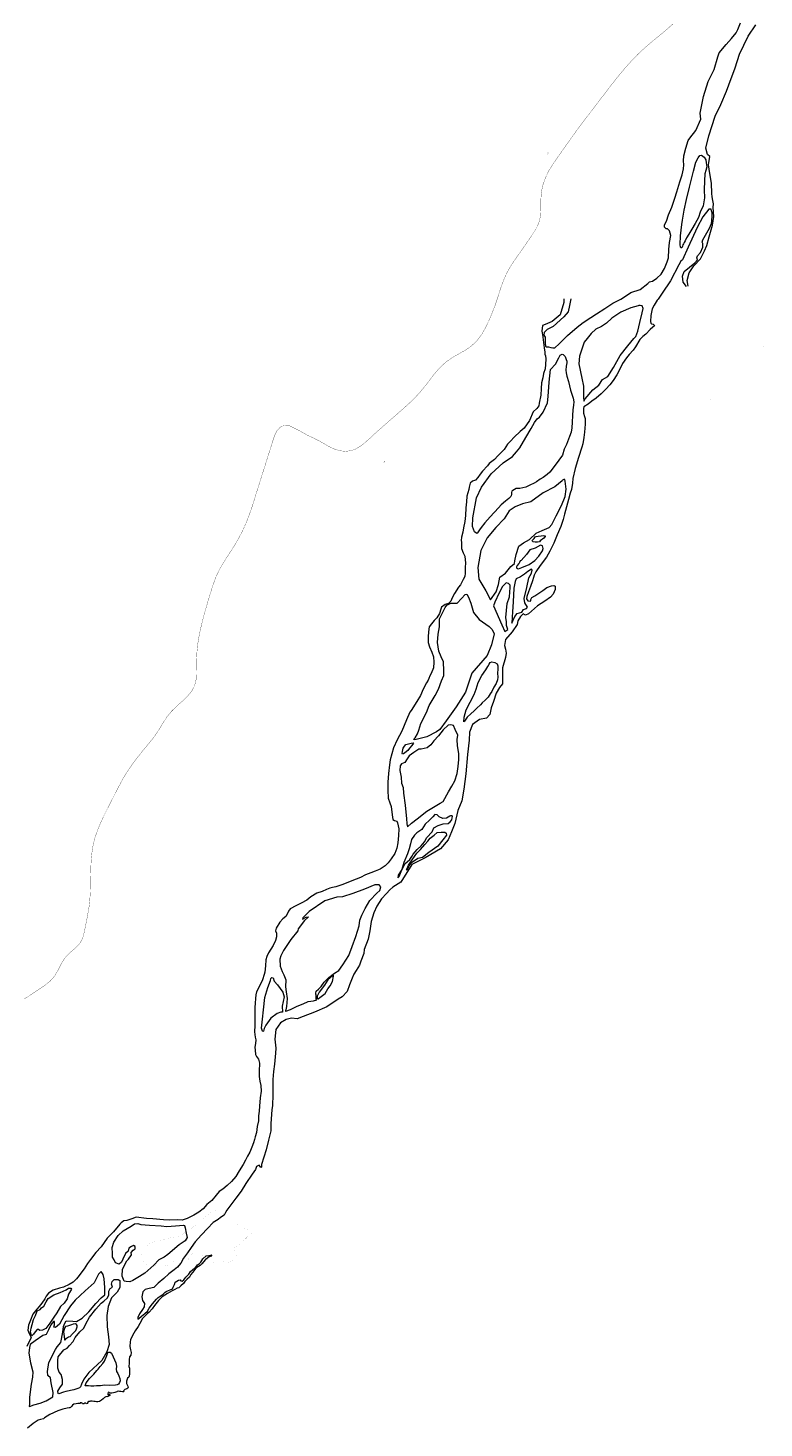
# Model space of a CAD drawing. Header units: metres. Extents: x 347609 to 404409, y 8548087 to 8605413.
# Tile 11 of 49: x 365380 to 366828, y 8552860 to 8555612. Entities that reach past the tile are written whole.
import ezdxf
from ezdxf.enums import TextEntityAlignment as Align

# ---------------------------------------------------------------- set-up
doc = ezdxf.new("R2010")
doc.units = ezdxf.units.M
doc.layers.add('01. RIO', color=7, linetype='Continuous', lineweight=5, true_color=0x2776bb)
doc.layers.add('Predios Rurales Nombres', color=7, linetype='Continuous', true_color=0xffffff)
doc.layers.add('Red vial nacional', color=242, linetype='Continuous', lineweight=40)
doc.layers.add('ZR_LIMA_PSAD56_A_WGS84', color=210, linetype='Continuous')
doc.styles.add('ARIAL', font='arial.ttf')
doc.styles.get("Standard").update_dxf_attribs({"font": 'simplex.shx'})

# ---------------------------------------------------------------- blocks, each defined once
blk = doc.blocks.new('REIORORI')
at = {"layer": '01. RIO', "color": 152, "lineweight": 15, "true_color": 0x2776bb, "flags": 128}
for points in [[(366448.3, 8555079.5), (366445.7, 8555066.7), (366442.7, 8555054.4), (366434.5, 8555044.4), (366413.4, 8555025.4), (366401.4, 8555019.2), (366395.4, 8555013.4), (366394.8, 8555007.9), (366397.8, 8555004.5), (366397.4, 8554997.7), (366397.8, 8554992.3), (366398.2, 8554986.5), (366399.8, 8554985.1), (366403.8, 8554985.5), (366408.4, 8554983.9), (366412.4, 8554983.1), (366416.4, 8554983.5), (366425.2, 8554990.9), (366441.7, 8555007.5), (366460.5, 8555024.2), (366472.3, 8555033.2), (366487.3, 8555043), (366498.6, 8555050.2), (366515, 8555060.9), (366530.8, 8555070.9), (366546.4, 8555079.1), (366561.2, 8555089), (366566.2, 8555092.3), (366584.2, 8555097.7), (366599.5, 8555109.5), (366602.9, 8555113), (366605.1, 8555114), (366608.5, 8555114.2), (366617, 8555120.2), (366625.5, 8555128.3), (366632.4, 8555139.2), (366637.6, 8555152.4), (366640.3, 8555160.1), (366640.9, 8555176.8), (366642.3, 8555190.4), (366644.8, 8555204), (366642.1, 8555213.6), (366637.9, 8555217.3), (366635.5, 8555217.2), (366632, 8555220.3), (366632.4, 8555224.9), (366636.2, 8555232.6), (366639.8, 8555244.9), (366646.5, 8555259.7), (366652.3, 8555277.5), (366656.5, 8555289.8), (366662.2, 8555309.9), (366666.8, 8555323.7), (366669.6, 8555335.3), (366670.2, 8555343.2), (366669.4, 8555350.9), (366670.2, 8555360.5), (366674.2, 8555375.7), (366678.6, 8555391.1), (366681.9, 8555395.7), (366693.7, 8555410.4), (366703.7, 8555432.6), (366702.4, 8555444.6), (366708.8, 8555477.5), (366718.3, 8555506.8), (366729.6, 8555530.3), (366737.3, 8555555.5), (366739.7, 8555563.3), (366753.3, 8555579.9), (366764.2, 8555591.6), (366773, 8555602.5), (366776.6, 8555609.4), (366781.6, 8555622.1)], [(366678.5, 8555104.5), (366676.5, 8555115.8), (366680.8, 8555130.7), (366689.6, 8555144.5), (366703.1, 8555158), (366710.6, 8555174), (366715.6, 8555184.3), (366720.3, 8555201.6), (366726.9, 8555224.2), (366729.1, 8555241.6), (366727.8, 8555259.2), (366728.9, 8555266.5), (366727.3, 8555273), (366725.7, 8555280.4), (366725.3, 8555286.8), (366724.4, 8555306.7), (366721.2, 8555326.3), (366718.7, 8555343), (366721.6, 8555359.4), (366716.5, 8555363.4), (366713.2, 8555375.7), (366719.1, 8555400.1), (366731.8, 8555438.7), (366742.8, 8555461.8), (366754.4, 8555487.6), (366758.8, 8555500), (366770.9, 8555533.6), (366780, 8555560.6), (366797.1, 8555595.9), (366811.7, 8555618.1)], [(366675.6, 8555103.6), (366668.8, 8555112.6), (366667.3, 8555123.9), (366670.9, 8555133.4), (366681.5, 8555141.6), (366691.9, 8555150.4), (366696.8, 8555156.3), (366695.9, 8555160.1), (366696.8, 8555163.9), (366702.9, 8555170.5), (366707.7, 8555180.9), (366707.4, 8555188.5), (366706.1, 8555191), (366707.9, 8555195.3), (366720.8, 8555218.5), (366724.4, 8555228), (366725.3, 8555233), (366726.2, 8555243.4), (366725.7, 8555248.8), (366724.8, 8555252.4), (366724.1, 8555255.8), (366719.2, 8555256), (366707.9, 8555240.9), (366696.6, 8555220.1), (366678.6, 8555180.9), (366667.8, 8555156.6), (366664.6, 8555153.9), (366660.6, 8555146.3), (366644.2, 8555114.9), (366627.8, 8555090.9), (366619.6, 8555079.3), (366617.7, 8555077.1), (366611.7, 8555067.5), (366608.1, 8555059.8), (366605.1, 8555047.1), (366604.5, 8555035.2), (366605.2, 8555031.9), (366606.8, 8555030.4), (366609.9, 8555029.9), (366612.3, 8555027.5), (366611.8, 8555025.7), (366609.6, 8555024.2), (366604, 8555019.3), (366595.3, 8555009.9), (366589.4, 8555005.5), (366583.8, 8554999.9), (366575.2, 8554985.6), (366570.6, 8554978.9), (366562.8, 8554970.2), (366557.2, 8554963.4), (366549.8, 8554952.3), (366544.4, 8554941.2), (366538.4, 8554930.3), (366531.4, 8554919.4), (366524.5, 8554910.4), (366517, 8554902.4), (366507.6, 8554892.7), (366497.6, 8554884.5), (366489, 8554878.2), (366481.9, 8554872.8), (366473.7, 8554867.2), (366472.8, 8554864.4), (366473.1, 8554854.7), (366474.6, 8554848.6), (366476, 8554844.2), (366476.2, 8554833.1), (366474.6, 8554817.4), (366473.3, 8554806.8), (366471.6, 8554794.5), (366469.4, 8554788), (366463.3, 8554768), (366456.2, 8554746.4), (366452, 8554726.8), (366451.1, 8554717.1), (366449, 8554705), (366446.5, 8554697.5), (366443.1, 8554685.2), (366439.3, 8554670.9), (366435.8, 8554656.1), (366433.1, 8554646), (366428.1, 8554632.3), (366421.1, 8554615.5), (366414.4, 8554599.3), (366406.8, 8554583.4), (366400.2, 8554572.1), (366387.9, 8554555.6), (366379.1, 8554542.7), (366375.7, 8554536.5), (366374.5, 8554531.6), (366372.7, 8554525.3), (366368.9, 8554514.1), (366364.8, 8554503.8), (366361.4, 8554494.7), (366360.6, 8554489.8), (366363.3, 8554486.2), (366368.1, 8554485.1), (366369.3, 8554485.8), (366369.4, 8554486.5), (366369.3, 8554488.6), (366371.1, 8554492.5), (366376.9, 8554495.8), (366384.9, 8554501.3), (366392.9, 8554506.5), (366400.6, 8554512), (366409.7, 8554515.5), (366414.3, 8554516.2), (366417.4, 8554514.7), (366417.1, 8554508.4), (366413.4, 8554499.4), (366408.1, 8554493.5), (366396.8, 8554485.3), (366382.2, 8554476.1), (366365, 8554460.5), (366359.1, 8554457.7), (366354.3, 8554460.5), (366348.9, 8554455.4), (366343.6, 8554446.7), (366342.5, 8554439.4), (366332.3, 8554425.3), (366319.2, 8554409.9), (366317.8, 8554398.3), (366319.2, 8554390.8), (366320.6, 8554383.3), (366319.5, 8554374.9), (366313.9, 8554354.6), (366313.9, 8554337.1), (366313.7, 8554322.6), (366307.8, 8554315.4), (366300.9, 8554304.8), (366296.1, 8554288.1), (366291.4, 8554275.6), (366288.9, 8554262.5), (366281.9, 8554255.2), (366268.6, 8554252.7), (366254.7, 8554243), (366248.8, 8554228), (366248.3, 8554212.2), (366244.7, 8554183.7), (366241.6, 8554145.7), (366237.4, 8554115.7), (366233.3, 8554092.9), (366225.5, 8554073.6), (366219.6, 8554048.6), (366213.2, 8554032.2), (366206.6, 8554016.1), (366191.8, 8553998.7), (366161.8, 8553980.7), (366135.3, 8553967.9), (366113.4, 8553932.9), (366098.2, 8553923), (366091.8, 8553917.8), (366085.3, 8553910.5), (366075.6, 8553900.3), (366066.6, 8553885.5), (366060.4, 8553872.7), (366055.5, 8553855.7), (366052.9, 8553837.4), (366049.3, 8553820.9), (366041.8, 8553800.9), (366040.6, 8553792.5), (366035, 8553777.9), (366032.1, 8553769.8), (366026, 8553759.4), (366021.2, 8553752.3), (366017.7, 8553744.2), (366012.7, 8553731.2), (366008.4, 8553718.1), (365998.3, 8553707.8), (365990.1, 8553702.8), (365967.8, 8553688.2), (365943.8, 8553677.7), (365921.7, 8553669.2), (365909.6, 8553664.4), (365898.3, 8553665.5), (365888.1, 8553663), (365877, 8553656.7), (365867.7, 8553643.5), (365865.7, 8553624.2), (365867.9, 8553606.8), (365867.1, 8553596.6), (365865.2, 8553575.2), (365863, 8553561.1), (365861.6, 8553545.1), (365861.6, 8553529.4), (365861.9, 8553515.9), (365861, 8553493.3), (365859.8, 8553486.2), (365858.2, 8553458.1), (365857.9, 8553444.3), (365853.2, 8553425.7), (365848.9, 8553406.9), (365844.2, 8553392.4), (365839.8, 8553377.9), (365839.4, 8553373), (365838.6, 8553372.1), (365837, 8553374), (365834.8, 8553376.4), (365830.1, 8553373.8), (365827.7, 8553368), (365821.2, 8553359.2), (365809.1, 8553340.5), (365799.8, 8553325.7), (365789.3, 8553311.8), (365781.5, 8553301.3), (365771.5, 8553288.4), (365768.7, 8553283.4), (365766, 8553278.1), (365758.9, 8553274), (365754.3, 8553269.7), (365744.3, 8553263.8), (365733.7, 8553252.2), (365721.3, 8553239.5), (365708.9, 8553226.2), (365701.2, 8553214.8), (365694.1, 8553204.2), (365686.2, 8553194), (365680.8, 8553184), (365677.2, 8553179.5), (365674.5, 8553176.4), (365667.9, 8553171.1), (365657.4, 8553163.3), (365647.8, 8553154.2), (365636.2, 8553144.6), (365627.9, 8553135.9), (365619, 8553134.3), (365610.5, 8553132.6), (365606.1, 8553127.4), (365604, 8553117.8), (365605.9, 8553110.4), (365609.7, 8553104.5), (365609, 8553098), (365605.4, 8553093.2), (365599.5, 8553084.2), (365596.1, 8553077.5), (365596.1, 8553073.9), (365598.6, 8553075.6), (365603.8, 8553080.1), (365610.4, 8553085.1), (365615.7, 8553089.9), (365618.5, 8553095.9), (365625, 8553104), (365629.5, 8553108.4), (365632.8, 8553113), (365636.2, 8553116.6), (365642.1, 8553120.7), (365646.2, 8553123), (365650.2, 8553126.8), (365653.6, 8553128.8), (365659.8, 8553131.6), (365664.8, 8553133.8), (365666.2, 8553136.9), (365668.6, 8553142.3), (365670, 8553146.7), (365673, 8553148.9), (365676.2, 8553150.4), (365679.8, 8553151.1), (365680.9, 8553149.2), (365683.6, 8553148.7), (365686.6, 8553151.3), (365688.6, 8553154.2), (365690.9, 8553156.5), (365694.1, 8553159.6), (365696.4, 8553162.5), (365700.3, 8553167.8), (365704.7, 8553171.8), (365710.3, 8553176.3), (365713.6, 8553180.6), (365717.4, 8553183.3), (365720.5, 8553186.3), (365724.1, 8553192.6), (365730.7, 8553198.3), (365736.2, 8553199.2), (365742, 8553200.6), (365739.6, 8553197.3), (365737.2, 8553196.9), (365733.1, 8553194.2), (365729.6, 8553191.3), (365722.2, 8553182.5), (365718.8, 8553179.2), (365712.5, 8553175.8), (365706.9, 8553169.9), (365700.6, 8553162.1), (365698, 8553156.6), (365693.3, 8553152.5), (365689.1, 8553148.2), (365686.3, 8553143.8), (365680.7, 8553139.4), (365676.8, 8553135.6), (365673.7, 8553134.7), (365669.2, 8553132.4), (365663.6, 8553129.8), (365654.6, 8553124.3), (365644.3, 8553118), (365637.3, 8553110.4), (365629.2, 8553101.1), (365624.9, 8553094.6), (365618.4, 8553087.8), (365614.8, 8553084.2), (365605.7, 8553075), (365600.3, 8553065.4), (365596.8, 8553059.6), (365591.4, 8553050.9), (365585.8, 8553041.6), (365582.2, 8553033.1), (365581.1, 8553029.2), (365580.6, 8553020.4), (365581.9, 8553013.8), (365583.2, 8553008.6), (365582.8, 8553002.9), (365580.2, 8553000), (365579.6, 8552994.9), (365579.1, 8552987.5), (365578.9, 8552981.2), (365580, 8552977.8), (365580.3, 8552973.6), (365579.9, 8552967.2), (365579.1, 8552961.4), (365578.7, 8552959.7), (365576.4, 8552958), (365575.1, 8552955.9), (365574, 8552952), (365574.4, 8552947.8), (365575.1, 8552944.8), (365577, 8552942.3), (365577.5, 8552939.9), (365576.9, 8552938.2), (365574.8, 8552937), (365570.7, 8552935.6), (365568.4, 8552933.1), (365568.8, 8552931.6), (365568, 8552931), (365566.3, 8552931.2), (365562.7, 8552931.8), (365560.1, 8552931.8), (365557.8, 8552932.2), (365555.6, 8552932.1), (365555.4, 8552931.4), (365553.1, 8552930.4), (365551.4, 8552929.8), (365548.7, 8552929.4), (365545.1, 8552928.6), (365543.7, 8552928.5), (365541.6, 8552928.4), (365540.9, 8552929.4), (365539.9, 8552929.9), (365538.8, 8552930.2), (365538.2, 8552929.4), (365537.6, 8552928.4), (365537.8, 8552927.6), (365537.7, 8552926.8), (365537.5, 8552925.9), (365538.3, 8552925.1), (365539, 8552925.3), (365540, 8552925.9), (365540.8, 8552926.1), (365541.1, 8552925.8), (365541.3, 8552924.9), (365541.2, 8552923.6), (365539.9, 8552923), (365538.5, 8552922.5), (365538.2, 8552921.5), (365536.3, 8552921.7), (365533.5, 8552921.6), (365531.1, 8552919.9), (365528.1, 8552917.2), (365525.2, 8552914.8), (365521.1, 8552912.2), (365517.5, 8552911.8), (365514.8, 8552911.8), (365512.7, 8552912), (365509.6, 8552912.3), (365506.5, 8552912.6), (365503.5, 8552912.5), (365501.8, 8552912), (365499.6, 8552912.2), (365498.1, 8552911.6), (365498, 8552910.3), (365496.5, 8552908.3), (365494.8, 8552907.8), (365494, 8552909.1), (365491.4, 8552908.9), (365490.7, 8552907.8), (365487.8, 8552907.8), (365487.2, 8552908.9), (365485.4, 8552909.2), (365483.3, 8552909.2), (365482.8, 8552908.5), (365478.4, 8552908.5), (365474.8, 8552907.8), (365470.4, 8552906.9), (365468.1, 8552904.7), (365466, 8552902.1), (365464.1, 8552900.2), (365462.6, 8552899.6), (365461.1, 8552899.8), (365457.1, 8552899), (365448.6, 8552897), (365438.8, 8552893.8), (365423.3, 8552886.3), (365413.1, 8552880.2), (365410.6, 8552877.9), (365405, 8552876.9), (365400.5, 8552875.4), (365396.3, 8552872.8), (365390.6, 8552868.7), (365379.2, 8552860)], [(366434.4, 8555079.5), (366434.2, 8555072.2), (366427.2, 8555048.4), (366411.3, 8555034.9), (366397.6, 8555029.4), (366392, 8555027.2), (366390.8, 8555016.1), (366392.2, 8555009.6), (366395.7, 8554983.1), (366396.8, 8554975.1), (366396.8, 8554970.6), (366398.3, 8554967.4), (366398.6, 8554961.4), (366398.3, 8554950.3), (366397.8, 8554942.2), (366394.2, 8554933.2), (366392.9, 8554924.4), (366390.2, 8554914.5), (366389.4, 8554903.7), (366389, 8554890.4), (366385.4, 8554874.3), (366384.9, 8554869.5), (366381.2, 8554863.9), (366374.2, 8554857.7), (366366.7, 8554840.8), (366356.5, 8554825.5), (366348.1, 8554818.9), (366336.4, 8554807.9), (366329.3, 8554799.7), (366323.4, 8554793.9), (366316.9, 8554783.7), (366304.3, 8554770.9), (366297.6, 8554763.7), (366287.5, 8554756), (366284.1, 8554751.6), (366274, 8554740.7), (366270, 8554735), (366265.3, 8554728.3), (366260.4, 8554723.5), (366254.8, 8554721.2), (366250.3, 8554717.6), (366248, 8554709.6), (366247.4, 8554704.8), (366243.3, 8554691.6), (366242.6, 8554680.8), (366241.6, 8554669), (366240.9, 8554654), (366239.2, 8554642.1), (366237, 8554629.7), (366235.6, 8554620.9), (366232.8, 8554611), (366232.4, 8554604.7), (366232.7, 8554601.3), (366232.7, 8554588.6), (366236.2, 8554580.6), (366239.4, 8554573.7), (366240.6, 8554560), (366240.4, 8554552.5), (366240.2, 8554546.6), (366239.9, 8554540.1), (366239.3, 8554534), (366236.5, 8554528), (366234.3, 8554523.8), (366230.7, 8554517.7), (366227, 8554513), (366219.1, 8554500.5), (366214.8, 8554491.7), (366212, 8554485.2), (366207.4, 8554480.9), (366200.8, 8554478.9), (366193.7, 8554473.4), (366192.4, 8554469.3), (366189.8, 8554461.3), (366184.4, 8554452.5), (366179.4, 8554447.1), (366174.1, 8554440.8), (366169.7, 8554434.9), (366167.8, 8554424.8), (366167.5, 8554415), (366167.6, 8554404.2), (366170, 8554395.6), (366174.8, 8554385), (366177.8, 8554375.8), (366178.8, 8554365.5), (366178.2, 8554354.4), (366173.1, 8554343.2), (366170.6, 8554338.3), (366168.5, 8554333.4), (366167.2, 8554329.8), (366164.2, 8554324.7), (366157.6, 8554312.1), (366152.1, 8554300.2), (366145.2, 8554288.4), (366134.1, 8554270.2), (366131.6, 8554267), (366125.1, 8554252), (366115.6, 8554229.9), (366106.3, 8554213), (366099.1, 8554196.9), (366093, 8554173.6), (366091.3, 8554163.9), (366089.1, 8554146.7), (366088.3, 8554129.5), (366088.3, 8554114), (366089, 8554098), (366091.8, 8554088.9), (366094.8, 8554081.6), (366096.8, 8554065.3), (366098.1, 8554056.2), (366101.1, 8554053.9), (366105.6, 8554052.8), (366107.4, 8554049.9), (366109.7, 8554037.6), (366109, 8554024.7), (366107.6, 8554010.3), (366105.7, 8553999.5), (366101.6, 8553989.4), (366094.8, 8553978.7), (366088.8, 8553971), (366082.8, 8553965.3), (366073, 8553958.7), (366063, 8553954.7), (366054.4, 8553951.2), (366044.3, 8553947.1), (366034.2, 8553942), (366017, 8553935.4), (365999.9, 8553928.2), (365986, 8553923.8), (365979.2, 8553922.8), (365974.1, 8553921), (365967.7, 8553918.5), (365958.8, 8553914.9), (365948.5, 8553911.4), (365936.6, 8553904.3), (365928.6, 8553897.8), (365917.9, 8553891.9), (365907.1, 8553886.4), (365896.1, 8553880.6), (365892.6, 8553875.9), (365890.4, 8553870.4), (365887.3, 8553865.7), (365881.6, 8553861), (365875.6, 8553854.1), (365868.7, 8553842.8), (365867.4, 8553837.4), (365868.9, 8553832.6), (365869.4, 8553825.6), (365867.4, 8553818.6), (365862.4, 8553808.2), (365853.5, 8553793.8), (365850, 8553786.6), (365848.1, 8553780.2), (365847.5, 8553768.4), (365846, 8553756.3), (365844.7, 8553751.2), (365841.3, 8553741.1), (365836.1, 8553729.8), (365830.1, 8553717.7), (365828.7, 8553711.4), (365827.6, 8553704.2), (365827.1, 8553695.4), (365826.7, 8553686.4), (365826.5, 8553669), (365826.4, 8553658.8), (365826.4, 8553651.5), (365826.1, 8553638.5), (365827.3, 8553628), (365828.3, 8553623.1), (365827.9, 8553615.6), (365826.4, 8553608.9), (365827, 8553602.9), (365827.6, 8553594.4), (365829.9, 8553590), (365833.6, 8553585.3), (365835.6, 8553577.3), (365835.3, 8553561.2), (365835.3, 8553550.8), (365836.4, 8553541.9), (365838, 8553533.1), (365838.7, 8553521.9), (365837.3, 8553509), (365835.9, 8553492.8), (365834.9, 8553482.8), (365833.9, 8553473.9), (365833.7, 8553463.9), (365831.4, 8553452.4), (365829.6, 8553441.2), (365827, 8553432.7), (365826, 8553427), (365823.9, 8553420.5), (365820.3, 8553411.9), (365816.5, 8553402.3), (365812.3, 8553394.6), (365808.1, 8553386.7), (365803.8, 8553378.1), (365795.5, 8553365.3), (365789, 8553354.4), (365780.4, 8553344.9), (365772, 8553336.6), (365763.7, 8553329.8), (365756.3, 8553325), (365750.2, 8553317.7), (365741.8, 8553307.5), (365732.3, 8553299.1), (365725.1, 8553291), (365716.3, 8553284.3), (365706.3, 8553278.3), (365693.1, 8553271.8), (365683.8, 8553268.8), (365674, 8553269), (365658.5, 8553268.5), (365646.9, 8553269), (365626.2, 8553270.9), (365613.5, 8553272), (365593.3, 8553274.6), (365584.7, 8553271.1), (365575, 8553268.1), (365568.8, 8553267), (365563.7, 8553263.6), (365561, 8553260.4), (365548.3, 8553245.9), (365535.8, 8553233.2), (365524, 8553216.2), (365513.8, 8553205.2), (365503.6, 8553191.4), (365497.5, 8553183.3), (365490.8, 8553172.8), (365484.6, 8553164.7), (365481.2, 8553160), (365475.8, 8553153.2), (365469, 8553146.6), (365461.5, 8553141.8), (365450.5, 8553137.1), (365442.6, 8553135.1), (365429.9, 8553130.9), (365420.4, 8553125.4), (365416.1, 8553119.1), (365413.6, 8553113.7), (365407.9, 8553105.5), (365402.5, 8553098.7), (365397.7, 8553093.6), (365390.2, 8553083.8), (365385.2, 8553072.1), (365381.2, 8553062.1), (365380.1, 8553052.6), (365382.8, 8553045.5), (365386.3, 8553038.4), (365385.5, 8553034.4), (365382.2, 8553028.5), (365378.1, 8553020)]]:
    blk.add_lwpolyline(points, dxfattribs=at)
for points in [[(366664.9, 8555180), (366663.9, 8555180.9), (366663.2, 8555186.7), (366664, 8555203.3), (366666.2, 8555225.7), (366667.4, 8555234), (366671.2, 8555253.7), (366675.3, 8555274.8), (366681.2, 8555298.9), (366689.3, 8555330.8), (366694.1, 8555348), (366698.5, 8555356.5), (366702, 8555361.5), (366705.2, 8555361.8), (366710, 8555358), (366713.5, 8555352.8), (366714.4, 8555347.1), (366715.5, 8555338.9), (366713.6, 8555331.9), (366711.6, 8555325.3), (366710.8, 8555311.9), (366710.3, 8555294.1), (366710.6, 8555278), (366708, 8555262.7), (366702.6, 8555249.8), (366699.3, 8555239.2), (366692.6, 8555227.8), (366685.8, 8555216.7), (366680, 8555206.6), (366675.4, 8555199.5), (366672.6, 8555193.9), (366670.6, 8555190.7), (366669.3, 8555187.9), (366668, 8555185.6), (366667.5, 8555183.3), (366666.7, 8555181.4), (366666.1, 8555180.2), (366665.5, 8555179.8)], [(366580.4, 8555066.1), (366566.2, 8555062.2), (366546.4, 8555053.7), (366528.9, 8555041.8), (366518.4, 8555031.5), (366508, 8555025.3), (366497.2, 8555020), (366488, 8555011.5), (366479.8, 8555001.6), (366474.2, 8554994.7), (366470.7, 8554984.6), (366465.2, 8554966.9), (366463.9, 8554951.9), (366469.5, 8554923.9), (366473.2, 8554907.7), (366473.2, 8554886.9), (366473.4, 8554878.6), (366476.5, 8554883.4), (366491.5, 8554900.7), (366503, 8554909.7), (366510.3, 8554921.1), (366520.7, 8554927), (366532.1, 8554944.5), (366545.1, 8554968.2), (366560, 8554987.5), (366572.1, 8555001.4), (366575.6, 8555005.3), (366579.5, 8555016.4), (366583.4, 8555033), (366588.1, 8555052.3), (366590.5, 8555060.5), (366588.3, 8555065.8), (366584.4, 8555066.6), (366581.9, 8555066.4)], [(366263, 8554618.3), (366258.3, 8554621.5), (366254.5, 8554631.8), (366255.5, 8554649.2), (366262.6, 8554688.7), (366272.5, 8554709.7), (366291.4, 8554735.6), (366315, 8554757.1), (366333.2, 8554769.5), (366341.2, 8554778.8), (366347.6, 8554786.8), (366359.2, 8554807), (366370.1, 8554824.9), (366376.7, 8554836.4), (366381.5, 8554844), (366386.6, 8554847), (366393.3, 8554857), (366402.1, 8554875.2), (366403.3, 8554887.6), (366405.7, 8554915.7), (366408.3, 8554940.9), (366417.7, 8554951.4), (366424.2, 8554963.4), (366427.3, 8554968.9), (366429.6, 8554970.3), (366431.1, 8554970.6), (366433.2, 8554970), (366436.7, 8554966.5), (366438.9, 8554960.6), (366440.2, 8554957.2), (366440.3, 8554953.7), (366439, 8554947.4), (366438.3, 8554939.7), (366438.5, 8554934), (366440.2, 8554927.6), (366443.4, 8554917.4), (366447.6, 8554900.4), (366452.3, 8554884.6), (366453.8, 8554877), (366453.2, 8554870.4), (366451.7, 8554861.3), (366451.2, 8554850.2), (366450.8, 8554837), (366450, 8554825.9), (366448.4, 8554817.5), (366445.6, 8554808.8), (366439.2, 8554793.2), (366435.2, 8554784.3), (366431.4, 8554772.5), (366424.7, 8554762.5), (366413, 8554747.7), (366406.4, 8554739), (366401.3, 8554734.3), (366393.7, 8554728.6), (366388, 8554724.9), (366380.8, 8554719.8), (366376.2, 8554717.1), (366367.5, 8554713.1), (366359.4, 8554709.7), (366353.8, 8554707.9), (366347.4, 8554707), (366344.5, 8554707.1), (366340.8, 8554706.6), (366336.9, 8554704.6), (366333.7, 8554703), (366332, 8554701.4), (366331.4, 8554698.8), (366331, 8554696), (366330.8, 8554692.2), (366330, 8554691.1), (366325.9, 8554687.3), (366319.7, 8554682.1), (366311.1, 8554674.8), (366305.8, 8554669.1), (366289.1, 8554650.8), (366278.6, 8554639.4), (366271.5, 8554629.9), (366268.7, 8554625.4), (366264.2, 8554619.7), (366263.6, 8554618.8)], [(366289.9, 8554488.1), (366301.2, 8554504), (366305.9, 8554518.2), (366308.4, 8554532.2), (366319.4, 8554540.6), (366330.2, 8554553.6), (366337.4, 8554559.2), (366337.6, 8554564.8), (366340.4, 8554577.4), (366345.7, 8554593.2), (366355.1, 8554600), (366366.5, 8554606.5), (366380, 8554619.3), (366391.7, 8554624.2), (366405.4, 8554630.1), (366410.8, 8554635.9), (366419.4, 8554653.3), (366429.4, 8554673.3), (366437.1, 8554691.1), (366439, 8554705.5), (366436.7, 8554721.1), (366436.1, 8554724.4), (366434.3, 8554724.4), (366431.9, 8554723), (366430.7, 8554721.9), (366416.7, 8554710.1), (366393.9, 8554698.3), (366369.4, 8554680.8), (366353.2, 8554676.8), (366338.8, 8554671.1), (366326.5, 8554663.2), (366316.9, 8554647.5), (366300.3, 8554630.4), (366283.2, 8554609.9), (366270.9, 8554584.9), (366265.2, 8554551.7), (366267, 8554528.5), (366281, 8554505.7)], [(366372.4, 8554605.1), (366376.2, 8554608.5), (366378, 8554611.5), (366379.5, 8554612.6), (366384, 8554613.2), (366389.7, 8554613.7), (366395, 8554614.3), (366397.4, 8554613.9), (366397.6, 8554612.2), (366395.1, 8554609.3), (366387.7, 8554604.2), (366386.4, 8554601.7), (366382.2, 8554601.3), (366377.7, 8554601.4), (366374.2, 8554602.1), (366372, 8554604.1)], [(366345.9, 8554559.3), (366342.5, 8554555.3), (366341.2, 8554552.7), (366341.2, 8554550.7), (366343, 8554549.5), (366344.8, 8554549.2), (366351.4, 8554551.7), (366365.9, 8554557.4), (366377.3, 8554565.3), (366385.1, 8554574), (366392.6, 8554584.5), (366393.7, 8554589), (366392.3, 8554593.9), (366388.4, 8554595.6), (366378, 8554589.8), (366367.4, 8554586), (366361, 8554577.3), (366350, 8554565.5), (366348.5, 8554564.4), (366347.3, 8554561.3), (366346.4, 8554560)], [(366332.1, 8554442.3), (366337.6, 8554455.1), (366342.6, 8554460.8), (366351.9, 8554463.6), (366355.2, 8554469.1), (366360.9, 8554470.7), (366363.1, 8554473.7), (366357.7, 8554482.2), (366356.3, 8554490.5), (366361.5, 8554511.9), (366365.6, 8554531.3), (366370.8, 8554540.7), (366372.1, 8554546.5), (366370.4, 8554548.5), (366363.3, 8554543.4), (366356.7, 8554538.5), (366348.9, 8554533.3), (366340.4, 8554529.2), (366338.3, 8554524), (366336.1, 8554511.2), (366334.8, 8554484.3), (366333, 8554464.6), (366332.8, 8554454)], [(366324.4, 8554429.8), (366321.8, 8554437.6), (366321.6, 8554445), (366319.9, 8554453.1), (366322.7, 8554480.9), (366327.3, 8554494), (366329, 8554512.4), (366328.5, 8554516.9), (366325.7, 8554520.4), (366320.6, 8554521.3), (366313.6, 8554514), (366307.3, 8554501.9), (366298.7, 8554483.5), (366295.9, 8554476.3), (366312.5, 8554438.7), (366318.2, 8554426)], [(366138.6, 8554213.1), (366141.9, 8554216.4), (366146.6, 8554224.7), (366149, 8554232.1), (366153.1, 8554244.8), (366163.9, 8554266.8), (366169.5, 8554280.4), (366181.5, 8554300), (366187.6, 8554312.2), (366193.8, 8554328.9), (366198.5, 8554339), (366198.5, 8554348.4), (366197.4, 8554366), (366193, 8554376), (366188.4, 8554386.9), (366186, 8554404.1), (366186.8, 8554420.5), (366189.6, 8554434.6), (366189.4, 8554445.5), (366189.8, 8554450.9), (366193.2, 8554457), (366198, 8554467.6), (366200.6, 8554472.6), (366204, 8554477.3), (366212.3, 8554481.2), (366224.6, 8554481.2), (366232.8, 8554490.3), (366240.1, 8554498.4), (366243.3, 8554499.1), (366246.7, 8554492.9), (366251.3, 8554481.4), (366256.5, 8554463.1), (366267.7, 8554449.1), (366287.7, 8554435.6), (366293.4, 8554429.9), (366297, 8554421.3), (366292.3, 8554399.3), (366283.2, 8554378.8), (366253.4, 8554343.9), (366240.9, 8554306.2), (366222.2, 8554277.5), (366203.1, 8554250.3), (366190.5, 8554233.1), (366183.8, 8554228.2), (366164.7, 8554218.9), (366146.7, 8554213.8), (366141.5, 8554212.9)], [(366237.6, 8554247.9), (366238.1, 8554257.6), (366241.9, 8554271.7), (366258, 8554301.7), (366261.7, 8554312.2), (366265.6, 8554325.6), (366272.9, 8554339.2), (366280.9, 8554350.4), (366284.9, 8554356.8), (366287.4, 8554361.6), (366289.6, 8554365.1), (366292.8, 8554365.8), (366298.6, 8554364.6), (366303.1, 8554362.2), (366304.6, 8554358.5), (366304.4, 8554351.4), (366303.6, 8554344), (366304.5, 8554335.9), (366303.5, 8554330.5), (366301.1, 8554323.3), (366296.6, 8554316), (366292.6, 8554307.5), (366289.3, 8554303.3), (366285.1, 8554296.9), (366279.4, 8554290.6), (366273.9, 8554285.2), (366270.3, 8554281.6), (366263, 8554275.2), (366258.2, 8554270), (366251.1, 8554263.9), (366244.2, 8554257.3), (366238.8, 8554249.2)], [(366126.7, 8554041.9), (366134.8, 8554048.9), (366145.7, 8554057.2), (366165.1, 8554072.7), (366177.7, 8554080.1), (366191.2, 8554088.4), (366197.1, 8554091.7), (366207.4, 8554110.5), (366213.7, 8554121.4), (366220.1, 8554132.1), (366224.3, 8554146.3), (366226.6, 8554160.2), (366228, 8554174.1), (366227.9, 8554185.6), (366225.3, 8554201.2), (366224.7, 8554213.2), (366225.5, 8554222.2), (366220.8, 8554233.2), (366217.2, 8554240.9), (366211.8, 8554242.5), (366206.9, 8554241.4), (366197.2, 8554232.3), (366187.7, 8554220.6), (366178.7, 8554210.9), (366172.7, 8554203.2), (366165.5, 8554196.9), (366153.8, 8554194.1), (366148.8, 8554194.1), (366139.3, 8554188.2), (366130, 8554181.5), (366126, 8554175.4), (366121.4, 8554168.4), (366115.1, 8554165.4), (366112.3, 8554161.4), (366111.7, 8554152.2), (366114.1, 8554139.7), (366114.9, 8554127.3), (366118, 8554119.4), (366118.6, 8554107.8), (366122.5, 8554084.2), (366123.8, 8554070.3), (366124.9, 8554058.2), (366125.2, 8554047.4)], [(366116.3, 8554186), (366116.8, 8554189.9), (366118.5, 8554196.7), (366120.9, 8554200.2), (366123.8, 8554203.3), (366128.8, 8554205.2), (366134.3, 8554206.3), (366137.8, 8554206.6), (366138.4, 8554206), (366135.4, 8554201.6), (366130.6, 8554196.2), (366127.2, 8554191.7), (366121.4, 8554187.4), (366118.9, 8554185.5), (366116.8, 8554184.5)], [(366210.3, 8554062.5), (366203.2, 8554058.9), (366196.4, 8554057.9), (366189.3, 8554061.7), (366185.3, 8554065.2), (366180.8, 8554065.7), (366176.7, 8554061.7), (366170.2, 8554054.9), (366161.6, 8554047.3), (366154.8, 8554036.5), (366145.2, 8554029.9), (366140.4, 8554025.2), (366134.9, 8554016.8), (366132.4, 8554008.3), (366130.3, 8553998.4), (366126.6, 8553988.4), (366119.5, 8553971.7), (366115.4, 8553957.8), (366108.6, 8553946.5), (366107.6, 8553941.7), (366110.1, 8553944.2), (366114.4, 8553953.8), (366121.7, 8553968.7), (366131.1, 8553977.5), (366135.6, 8553983.5), (366137.9, 8553987.8), (366145.7, 8553997.4), (366153.5, 8554004.2), (366160.1, 8554012.3), (366165.1, 8554020.6), (366175.2, 8554032.2), (366178.5, 8554039.7), (366186.8, 8554044.5), (366196.6, 8554047.8), (366206.5, 8554048.6), (366210.8, 8554051.3), (366214, 8554055.6), (366214.9, 8554059.4), (366215.4, 8554062.1), (366214.3, 8554063.6), (366212.6, 8554063.7), (366211.5, 8554063.3)], [(366125.4, 8553958.6), (366128.9, 8553966.6), (366137.2, 8553979), (366145, 8553989.9), (366152.5, 8553997.5), (366161.1, 8554007.2), (366166.7, 8554013.6), (366171.5, 8554019.4), (366179, 8554025.2), (366185.1, 8554030.7), (366192.9, 8554031.5), (366200.4, 8554031.1), (366203.1, 8554029.6), (366203.4, 8554025.6), (366196.4, 8554016.2), (366186.2, 8554003.6), (366168.5, 8553991), (366156.4, 8553981.7), (366147.4, 8553979.2), (366138.5, 8553973.9), (366133.5, 8553970.1), (366129.7, 8553965.3), (366127.7, 8553959.8), (366125.3, 8553956.7), (366125.1, 8553957.5)], [(365948.2, 8553701.7), (365947.4, 8553703.6), (365947.2, 8553707.8), (365947.3, 8553710.4), (365947, 8553711.6), (365946.5, 8553712.3), (365946.2, 8553715), (365947.3, 8553719), (365951.7, 8553722.7), (365957.2, 8553727.8), (365962.9, 8553736.2), (365971.9, 8553745.5), (365983.5, 8553754.2), (365992, 8553759.6), (365999.9, 8553770.2), (366011.7, 8553788.8), (366018, 8553806.2), (366025.3, 8553826.3), (366031.7, 8553847.3), (366033.1, 8553858.4), (366037.2, 8553867.8), (366043.6, 8553881.1), (366052.5, 8553897), (366066.2, 8553911.1), (366072.1, 8553916.8), (366074.1, 8553923.7), (366071, 8553928), (366062.3, 8553927.5), (366042.4, 8553919.1), (366019.2, 8553910.7), (365998.9, 8553904.1), (365987.7, 8553903.8), (365964, 8553896.3), (365933.2, 8553875.1), (365920.7, 8553862.6), (365920.4, 8553860.3), (365927.3, 8553864.4), (365932.3, 8553865.1), (365929.8, 8553862.6), (365923.9, 8553857.8), (365912, 8553841.2), (365911, 8553837), (365897.3, 8553820.3), (365882.7, 8553798.5), (365877.5, 8553788.2), (365875.7, 8553781.8), (365876.1, 8553767.9), (365880.2, 8553757.6), (365883.6, 8553751), (365887.5, 8553741.2), (365886.8, 8553727.3), (365888.4, 8553717.3), (365890, 8553704.6), (365888.7, 8553688.9), (365887.8, 8553682.1), (365887.1, 8553680.4), (365887, 8553679.6), (365887.1, 8553679.4), (365887.5, 8553679.4), (365896.6, 8553682.8), (365909.7, 8553689.2), (365921.4, 8553693.8), (365931.5, 8553698.7), (365941.9, 8553700)], [(365950.8, 8553703.5), (365954.5, 8553706), (365965, 8553714.2), (365969.8, 8553723.2), (365974.5, 8553729.3), (365979.4, 8553737.5), (365981.5, 8553748.2), (365981.5, 8553750.2), (365979, 8553748.8), (365970.4, 8553740.9), (365963.4, 8553730.4), (365952.8, 8553716.8), (365949.2, 8553709.2), (365949.3, 8553704.1)], [(365841.6, 8553640.1), (365839.8, 8553645.8), (365841.4, 8553663.8), (365843.6, 8553682.1), (365846.2, 8553706.5), (365851.9, 8553725.9), (365857.2, 8553739.4), (365857.9, 8553743.6), (365859.9, 8553745.3), (365862.3, 8553744.7), (365864.7, 8553738.7), (365870.9, 8553731), (365881.5, 8553716.9), (365884.3, 8553707.7), (365880.1, 8553689), (365880.8, 8553677.7), (365877.5, 8553677.7), (365870.2, 8553674.7), (365857.7, 8553665.4), (365848, 8553651.6), (365844.9, 8553645.4), (365843.6, 8553640.1), (365842.3, 8553639.6), (365842, 8553639.6)], [(365546, 8553214.8), (365549.3, 8553225.4), (365557.6, 8553238.3), (365567.3, 8553247.5), (365583.3, 8553257.1), (365589.7, 8553261.1), (365596.2, 8553262.2), (365602.3, 8553259.9), (365619.4, 8553258.6), (365642.6, 8553257.6), (365653.2, 8553256.2), (365670.5, 8553257.3), (365685.9, 8553258.6), (365688, 8553258.3), (365689.7, 8553253.7), (365691.7, 8553242.7), (365693.1, 8553234.3), (365689.3, 8553228.1), (365678, 8553219.8), (365655.3, 8553201.2), (365648.3, 8553195.7), (365637.8, 8553190.8), (365627.9, 8553180.1), (365610.4, 8553164.1), (365599.5, 8553158.1), (365586.8, 8553150.2), (365580.5, 8553147.6), (365573.4, 8553147.9), (365569.3, 8553148.8), (365565.3, 8553158.4), (365566.2, 8553172.2), (365574.5, 8553188.5), (365578.3, 8553192), (365583.7, 8553200.4), (365583.3, 8553205.3), (365587.4, 8553209.7), (365591, 8553212.5), (365591.2, 8553216.8), (365588.2, 8553218.7), (365584.2, 8553216.8), (365578.9, 8553213.5), (365577.7, 8553207.7), (365572.4, 8553203), (365566.8, 8553192), (365564, 8553185.8), (365560, 8553182.4), (365552.7, 8553184.4), (365549.8, 8553190.3), (365546.7, 8553195.7), (365546.9, 8553205.8), (365546.1, 8553212.4)], [(365383.6, 8552902.1), (365391.6, 8552905.8), (365404.3, 8552908.8), (365416.3, 8552913.4), (365429.3, 8552921.1), (365429.6, 8552929.7), (365426, 8552949.1), (365424.6, 8552958.4), (365419.6, 8552963.4), (365418.6, 8552971.4), (365421.6, 8552989), (365434.3, 8553014.3), (365438, 8553019.3), (365444.9, 8553028.3), (365448.6, 8553048.6), (365449.9, 8553059.6), (365452.9, 8553066.3), (365455.6, 8553070.6), (365468.3, 8553070.3), (365475.6, 8553069.6), (365486.6, 8553075.9), (365500, 8553088.6), (365514, 8553104.6), (365524.6, 8553115.9), (365531.6, 8553121.6), (365531.3, 8553135.9), (365530.3, 8553153), (365527.9, 8553162), (365524.3, 8553168), (365519.3, 8553162.3), (365510.6, 8553145.7), (365493, 8553129.4), (365473.3, 8553111.4), (365464, 8553100.4), (365451.3, 8553081.4), (365442.2, 8553064), (365434.3, 8553057.3), (365431.3, 8553058), (365432.3, 8553062.7), (365432.6, 8553066.3), (365432.6, 8553069.6), (365430.3, 8553069.3), (365425.6, 8553062.7), (365420.6, 8553053), (365415.9, 8553044), (365409.3, 8553042), (365394.6, 8553031.4), (365384.9, 8553024.4), (365383.6, 8553018), (365382.3, 8553007), (365385.3, 8552988.3), (365389.9, 8552970.4), (365389.3, 8552959.7), (365386.9, 8552946), (365383.3, 8552920.7), (365383.3, 8552907.1), (365382.6, 8552902.9), (365383.1, 8552902.4)], [(365481.8, 8552939.2), (365478.6, 8552937.5), (365470.4, 8552934.9), (365455.1, 8552931.8), (365450, 8552930.7), (365440.7, 8552927.5), (365439.6, 8552927.7), (365439, 8552932.6), (365442.8, 8552938.7), (365448.5, 8552945.9), (365448.1, 8552955.7), (365445.6, 8552965), (365441.6, 8552970.1), (365439, 8552977.7), (365439, 8552992.8), (365439.4, 8553000), (365450.7, 8553013.7), (365457.4, 8553016.9), (365461.9, 8553022.4), (365469.3, 8553029.9), (365473.4, 8553038), (365482.5, 8553049.2), (365490.5, 8553056.4), (365494.1, 8553065.1), (365501.6, 8553077.8), (365513.6, 8553093.7), (365524.4, 8553105.6), (365529.5, 8553109.2), (365536.7, 8553115.7), (365539.1, 8553121.9), (365539.5, 8553128.7), (365542, 8553134.4), (365546.3, 8553137.1), (365544.4, 8553142.9), (365546.1, 8553147.8), (365550.1, 8553151.8), (365557.9, 8553151.8), (365560.7, 8553149.7), (365561.3, 8553144.4), (365560.9, 8553135.9), (365555.8, 8553127.2), (365544.4, 8553115.6), (365538, 8553099.1), (365535.7, 8553080.9), (365536.1, 8553059), (365538.6, 8553039.3), (365540.1, 8553024.4), (365535.2, 8553010), (365525.5, 8552992.4), (365500, 8552969), (365494.3, 8552961), (365490.3, 8552956.1), (365485.6, 8552946.2), (365483.5, 8552941.1)], [(365387.9, 8553041.5), (365386.4, 8553044.1), (365385.3, 8553048.7), (365386.3, 8553056.5), (365388.4, 8553063.8), (365391, 8553073.3), (365394.9, 8553081.5), (365397.7, 8553088.2), (365398.7, 8553090.3), (365404, 8553093), (365407.1, 8553096.2), (365411.6, 8553099.4), (365415.9, 8553108.2), (365420, 8553114.9), (365430.9, 8553121.7), (365443.4, 8553126.3), (365455.2, 8553131.4), (365460, 8553134.7), (365464.4, 8553135), (365465.9, 8553132.7), (365459.9, 8553123), (365457.5, 8553113.7), (365451.2, 8553105.2), (365444.2, 8553098.9), (365437.4, 8553086.4), (365431, 8553077.6), (365423.2, 8553065.8), (365415.2, 8553055.8), (365408.7, 8553052.3), (365403.5, 8553051.5), (365401.1, 8553053.8), (365398.2, 8553053.8), (365394.7, 8553048.8), (365391, 8553044.2), (365389.5, 8553042.3)], [(365464.3, 8553062.2), (365458.2, 8553060.4), (365454.2, 8553059.8), (365452.2, 8553056.3), (365450.5, 8553049.1), (365451.6, 8553039.9), (365452, 8553033.4), (365453.3, 8553033.1), (365456.4, 8553036.5), (365460.1, 8553039.4), (365463.2, 8553039.9), (365465, 8553041.7), (365466, 8553043.3), (365467.6, 8553045), (365469.4, 8553046.2), (365471.1, 8553048.6), (365474.4, 8553052), (365476, 8553055), (365477, 8553058.6), (365477, 8553061.3), (365476, 8553063.8), (365473.7, 8553065), (365469, 8553064.2), (365466.2, 8553063)], [(365492.6, 8552942.7), (365494.6, 8552948.8), (365501.4, 8552957.4), (365509.8, 8552965.9), (365516, 8552973), (365518.7, 8552975.6), (365522.3, 8552980.9), (365527.4, 8552987), (365530.6, 8552991.7), (365532.3, 8552994.6), (365533.9, 8552999.4), (365535.5, 8553002.8), (365536.9, 8553006.3), (365537.4, 8553008.2), (365539.2, 8553008.9), (365542.2, 8553008.9), (365544.9, 8553006.9), (365547.7, 8552999.9), (365553.2, 8552988.2), (365554.5, 8552981.6), (365554, 8552975.4), (365554.3, 8552971.4), (365557.3, 8552967.3), (365559.3, 8552962.5), (365560.8, 8552957.6), (365561.7, 8552952.9), (365560.5, 8552949.7), (365558.4, 8552946.3), (365555.9, 8552945.1), (365552.3, 8552944.3), (365541.3, 8552943.9), (365530.6, 8552944), (365522.8, 8552943.1), (365514.9, 8552942.8), (365509.6, 8552942), (365504.1, 8552942.2), (365499.7, 8552942.7), (365495, 8552943), (365493.4, 8552942.8)]]:
    blk.add_lwpolyline(points, close=True, dxfattribs=at)

msp = doc.modelspace()

# ---------------------------------------------------------------- linework, layer by layer
at = {"layer": 'Red vial nacional', "transparency": 33554623, "const_width": 0.5}
msp.add_lwpolyline([(365373.3, 8553703.5), (365386.1, 8553711.9), (365398.9, 8553720.3), (365411.3, 8553728.6), (365423.1, 8553737.7), (365432.8, 8553748.4), (365440, 8553760.7), (365446.1, 8553773.3), (365453.5, 8553784.8), (365462.9, 8553794.6), (365473.1, 8553803), (365481.6, 8553811.7), (365487.5, 8553821.9), (365490.8, 8553833.6), (365493.3, 8553845.8), (365495.8, 8553858.4), (365498.2, 8553871.4), (365500.5, 8553884.7), (365502, 8553898.6), (365502.9, 8553912.8), (365503.3, 8553927.5), (365503.5, 8553942.6), (365503.9, 8553958.1), (365504.5, 8553973.9), (365506, 8553990.1), (365508.5, 8554006), (365512.2, 8554020.9), (365517.2, 8554035.1), (365522.9, 8554048.9), (365529.2, 8554062.8), (365536.3, 8554076.9), (365543.7, 8554091.2), (365551.1, 8554105.8), (365558.7, 8554120.7), (365566.8, 8554135.6), (365575.8, 8554150.4), (365585.7, 8554164.8), (365596.2, 8554178.8), (365607, 8554192.4), (365617.9, 8554205.4), (365628.1, 8554218.2), (365637.2, 8554231.5), (365645.2, 8554245), (365653.5, 8554257.7), (365663, 8554269.2), (365673.7, 8554279.7), (365684.4, 8554289.2), (365694, 8554298.4), (365702.3, 8554308.3), (365708.1, 8554319.3), (365711.1, 8554331.6), (365711.5, 8554344.6), (365711.6, 8554358.2), (365712, 8554372.2), (365712.8, 8554386.8), (365714.4, 8554402), (365717, 8554417.6), (365720.4, 8554433.6), (365724.4, 8554449.8), (365728.9, 8554466.3), (365733.7, 8554482.9), (365738.7, 8554499.5), (365744, 8554516.2), (365749.9, 8554532.7), (365757.4, 8554548.5), (365766.4, 8554563.6), (365775.9, 8554578.4), (365785.4, 8554593.1), (365794.3, 8554608.1), (365802.3, 8554623.4), (365809.3, 8554639.1), (365815.6, 8554655.2), (365821.4, 8554671.7), (365826.6, 8554688.4), (365831.8, 8554705.1), (365836.9, 8554721.3), (365842.1, 8554737.7), (365847.3, 8554754), (365852.3, 8554770.1), (365857.1, 8554785.1), (365861.3, 8554798.7), (365865.2, 8554810.5), (365869.9, 8554820), (365876.2, 8554827.2), (365884.6, 8554831), (365893.6, 8554830.6), (365911.6, 8554821.8), (365921.3, 8554816.4), (365931.1, 8554811), (365941.8, 8554806.1), (365952.6, 8554800.5), (365963, 8554794.7), (365973, 8554789), (365983.3, 8554784.3), (365993.8, 8554781), (366004.5, 8554779.9), (366014.7, 8554781), (366024.6, 8554784.3), (366034, 8554789.8), (366043, 8554796.9), (366052.2, 8554804.9), (366061.6, 8554813.8), (366071.8, 8554822.9), (366082.5, 8554832.4), (366093.6, 8554842.1), (366105.1, 8554852.1), (366116.5, 8554862), (366128, 8554872.3), (366139.5, 8554883.3), (366150.6, 8554895.1), (366160.9, 8554907.6), (366170.6, 8554920.2), (366180.3, 8554932.8), (366190.3, 8554944.1), (366201.8, 8554954.9), (366214.4, 8554963.8), (366227.5, 8554971.4), (366240.4, 8554978.6), (366252.3, 8554986.8), (366263, 8554996.7), (366272, 8555008.5), (366279.7, 8555021.9), (366286.6, 8555036.2), (366293, 8555051.3), (366299.1, 8555066.9), (366304.5, 8555083), (366309.7, 8555099.5), (366315.6, 8555116), (366322.9, 8555132), (366331.7, 8555147.2), (366341.6, 8555161.5), (366351.5, 8555175.5), (366360.9, 8555189.2), (366370, 8555202.4), (366378.5, 8555215.1), (366384.8, 8555228.1), (366388.3, 8555241.8), (366388.9, 8555256.2), (366388.9, 8555271), (366389.8, 8555286.3), (366392.4, 8555301.8), (366398.1, 8555317.8), (366404.8, 8555331.7), (366413.9, 8555345.9), (366423.5, 8555359.9), (366433.5, 8555374.1), (366443.6, 8555388.3), (366453.8, 8555402.6), (366464.2, 8555417), (366475, 8555431.3), (366486.1, 8555445.6), (366497.1, 8555460.1), (366508.7, 8555475.3), (366520.1, 8555490.2), (366531.7, 8555505.2), (366543.4, 8555519.9), (366555.3, 8555534), (366567.6, 8555547.7), (366580.3, 8555560.8), (366593.6, 8555573.1), (366607.2, 8555584.9), (366621.2, 8555596.3), (366635.1, 8555607.8), (366648.7, 8555619.9)], dxfattribs=at)
at = {"layer": 'ZR_LIMA_PSAD56_A_WGS84', "linetype": 'Continuous', "const_width": 0.052, "flags": 128}
msp.add_lwpolyline([(365786.3, 8553210.9), (365786.8, 8553206.9), (365788.3, 8553202.5), (365789.8, 8553199.4), (365790, 8553196.7), (365789.8, 8553194.6), (365788.7, 8553193), (365785.6, 8553190.6), (365781.3, 8553188.7), (365775.3, 8553186.2), (365773, 8553184.6), (365771.3, 8553184.4), (365769.5, 8553184.8), (365765.5, 8553186.7), (365764.2, 8553186.8), (365760.2, 8553185.1), (365755.6, 8553182.2), (365752.7, 8553181.2), (365750.4, 8553181.4), (365748.5, 8553182), (365745, 8553184.4), (365719.7, 8553201.8), (365707.8, 8553209.8), (365705.2, 8553206.8), (365700.1, 8553198.8), (365692.9, 8553188.3), (365690.3, 8553185.8), (365689.5, 8553185.2), (365688.5, 8553185.1), (365687.1, 8553185.3), (365680, 8553190), (365677, 8553191.6), (365675.6, 8553192.1), (365674.6, 8553192.2), (365673.5, 8553192), (365672.3, 8553191.6), (365670, 8553189.8), (365659, 8553182), (365652.5, 8553179.1), (365649.2, 8553178.2), (365633.3, 8553178.4), (365621, 8553180.2), (365614.8, 8553180.7), (365609.4, 8553183.7), (365605.7, 8553188.1), (365603.6, 8553192), (365603.2, 8553195.6), (365603.6, 8553199.3), (365605.2, 8553205), (365607.9, 8553210.7), (365610.2, 8553215.1), (365613.3, 8553218.3), (365617.5, 8553221.6), (365626, 8553225.4), (365633.2, 8553227.1), (365643.1, 8553229.2), (365653.9, 8553232.6), (365663.3, 8553234.2), (365671.8, 8553235), (365675.9, 8553236.2), (365685.9, 8553241.7), (365700.8, 8553251.8), (365717.6, 8553264.5), (365723.2, 8553269.2), (365735.7, 8553279.9), (365744.5, 8553287.5), (365752.7, 8553289), (365758.1, 8553289.3), (365773.8, 8553274.6), (365787.4, 8553264.4), (365793.3, 8553259.4), (365799.6, 8553255.2), (365810.5, 8553250.2), (365817.4, 8553245.4), (365819.8, 8553243.5), (365820.2, 8553242.3), (365819, 8553241.2), (365817.1, 8553239.8), (365812.4, 8553236.2), (365807.7, 8553231.4), (365804.5, 8553227.5), (365801.5, 8553224), (365795.8, 8553220.4), (365790.5, 8553217.5), (365787.8, 8553215.2), (365786.5, 8553213.1), (365786.3, 8553210.9)], close=True, dxfattribs=at)

# ---------------------------------------------------------------- block references
msp.add_blockref('REIORORI', (0, 0))

# ---------------------------------------------------------------- texts
at = {"layer": 'Predios Rurales Nombres', "color": 251, "true_color": 0x636466, "style": 'ARIAL'}
for s, rotation, p in [('00321', 76.8923, (366403.1, 8555363.1)), ('14084', 62.4798, (366826.6, 8554982.5)), ('14085', 40.0512, (366721.6, 8554879.8)), ('018564', 76.3839, (366080.9, 8554756.2))]:
    msp.add_text(s, height=1, rotation=rotation, dxfattribs=at).set_placement(p, align=Align.BOTTOM_LEFT)
at = {"layer": 'ZR_LIMA_PSAD56_A_WGS84', "color": 0, "lineweight": 0, "insert": (365716.6, 8553224.5), "char_height": 0.5, "width": 2.794, "attachment_point": 7}
msp.add_mtext('\\fMS Shell Dlg 2|i0|b0;\\H0.515938;90157817', dxfattribs=at)

doc.saveas('drawing.dxf')
